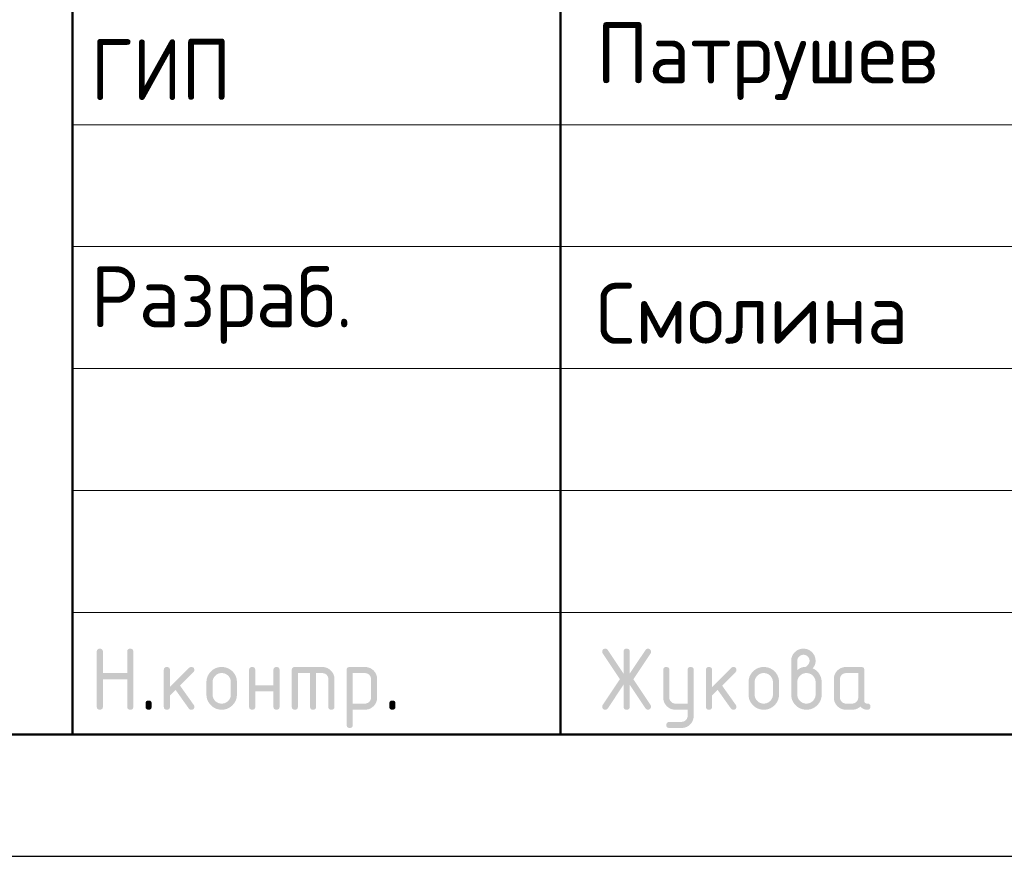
# Model space of a CAD drawing. Header units: millimetres. Extents: x 0 to 50400, y 0 to 35652.
# Tile 4 of 11: x 27340 to 32183, y 0 to 4117. Entities that reach past the tile are written whole.
import ezdxf

# ---------------------------------------------------------------- set-up
doc = ezdxf.new("R2010")
doc.units = ezdxf.units.MM
doc.layers.add('Standard', color=7, linetype='Continuous', lineweight=25)
doc.styles.add('ISOCPEUR', font='txt')

msp = doc.modelspace()

# ---------------------------------------------------------------- hatches: boundary and pattern name
at = {"layer": 'Standard', "linetype": 'Continuous', "lineweight": 25, "transparency": 33554687}
for points in [[(27718.9, 736.5), (27718.9, 1006.5), (27718.9, 1008.4), (27719.1, 1010.1), (27719.4, 1011.7), (27719.8, 1013.1), (27720.3, 1014.5), (27721, 1015.7), (27721.7, 1016.9), (27722.7, 1017.8), (27723.6, 1018.7), (27724.8, 1019.4), (27725.9, 1020.1), (27727.4, 1020.6), (27728.8, 1021.1), (27730.4, 1021.3), (27732, 1021.5), (27733.9, 1021.5), (27735.8, 1021.5), (27737.4, 1021.3), (27739.1, 1021.1), (27740.5, 1020.6), (27741.9, 1020.1), (27743.1, 1019.4), (27744.3, 1018.7), (27745.2, 1017.8), (27746.1, 1016.9), (27746.8, 1015.7), (27747.5, 1014.5), (27748, 1013.1), (27748.5, 1011.7), (27748.7, 1010.1), (27749, 1008.4), (27749, 1006.6), (27749, 901.6), (27868.6, 901.6), (27868.6, 1006.6), (27868.6, 1008.4), (27868.9, 1010.1), (27869.1, 1011.7), (27869.6, 1013.1), (27870, 1014.5), (27870.7, 1015.7), (27871.4, 1016.9), (27872.4, 1017.8), (27873.3, 1018.7), (27874.5, 1019.4), (27875.7, 1020.1), (27877.1, 1020.6), (27878.5, 1021.1), (27880.1, 1021.3), (27881.8, 1021.5), (27883.6, 1021.5), (27885.5, 1021.5), (27887.2, 1021.3), (27888.8, 1021.1), (27890.2, 1020.6), (27891.6, 1020.1), (27892.8, 1019.4), (27894, 1018.7), (27894.9, 1017.8), (27895.9, 1016.9), (27896.6, 1015.7), (27897.3, 1014.5), (27897.7, 1013.1), (27898.2, 1011.7), (27898.4, 1010.1), (27898.7, 1008.4), (27898.7, 1006.5), (27898.7, 736.5), (27898.7, 734.7), (27898.4, 733), (27898.2, 731.4), (27897.7, 730), (27897.3, 728.6), (27896.6, 727.4), (27895.9, 726.2), (27894.9, 725.3), (27894, 724.4), (27892.8, 723.7), (27891.6, 723), (27890.2, 722.5), (27888.8, 722), (27887.2, 721.8), (27885.5, 721.5), (27883.6, 721.5), (27881.8, 721.5), (27880.1, 721.8), (27878.5, 722), (27877.1, 722.5), (27875.7, 723), (27874.5, 723.7), (27873.3, 724.4), (27872.4, 725.3), (27871.4, 726.2), (27870.7, 727.4), (27870, 728.6), (27869.6, 730), (27869.1, 731.4), (27868.9, 733), (27868.6, 734.7), (27868.6, 736.5), (27868.6, 871.5), (27749, 871.5), (27749, 736.5), (27749, 734.7), (27748.7, 733), (27748.5, 731.4), (27748, 730), (27747.5, 728.6), (27746.8, 727.4), (27746.1, 726.2), (27745.2, 725.3), (27744.3, 724.4), (27743.1, 723.7), (27741.9, 723), (27740.5, 722.5), (27739.1, 722), (27737.4, 721.8), (27735.8, 721.5), (27733.9, 721.5), (27732, 721.5), (27730.4, 721.8), (27728.8, 722), (27727.4, 722.5), (27725.9, 723), (27724.8, 723.7), (27723.6, 724.4), (27722.7, 725.3), (27721.7, 726.2), (27721, 727.4), (27720.3, 728.6), (27719.8, 730), (27719.4, 731.4), (27719.1, 733), (27718.9, 734.7)], [(30310.2, 844.4), (30232.8, 728.1), (30231.7, 726.5), (30230.4, 725.2), (30229, 724), (30227.4, 723.2), (30225.8, 722.4), (30224, 721.9), (30222.1, 721.5), (30220, 721.5), (30218.2, 721.5), (30216.6, 721.8), (30215, 722), (30213.6, 722.5), (30212.2, 723), (30211, 723.8), (30209.9, 724.5), (30209, 725.5), (30208, 726.4), (30207.4, 727.7), (30206.7, 728.9), (30206.2, 730.4), (30205.7, 731.8), (30205.5, 733.5), (30205.3, 735.2), (30205.3, 737.2), (30205.3, 739.1), (30205.9, 741.1), (30206.5, 743), (30207.8, 744.9), (30292.1, 871.4), (30207.8, 997.9), (30206.5, 999.9), (30205.9, 1001.8), (30205.3, 1003.8), (30205.3, 1005.9), (30205.3, 1007.8), (30205.5, 1009.5), (30205.7, 1011.3), (30206.2, 1012.7), (30206.7, 1014.2), (30207.4, 1015.4), (30208.1, 1016.6), (30209, 1017.6), (30210, 1018.6), (30211.1, 1019.3), (30212.3, 1020.1), (30213.7, 1020.6), (30215.1, 1021), (30216.8, 1021.3), (30218.4, 1021.5), (30220.3, 1021.5), (30222.3, 1021.5), (30224, 1021.1), (30225.8, 1020.7), (30227.4, 1019.8), (30228.9, 1019), (30230.3, 1017.7), (30231.6, 1016.4), (30232.8, 1014.7), (30310.2, 898.7), (30310.2, 1006.5), (30310.2, 1008.4), (30310.5, 1010.1), (30310.7, 1011.7), (30311.2, 1013.1), (30311.7, 1014.5), (30312.4, 1015.7), (30313.1, 1016.9), (30314, 1017.8), (30314.9, 1018.7), (30316.1, 1019.4), (30317.3, 1020.1), (30318.7, 1020.6), (30320.1, 1021.1), (30321.8, 1021.3), (30323.4, 1021.5), (30325.3, 1021.5), (30327.2, 1021.5), (30328.8, 1021.3), (30330.4, 1021.1), (30331.8, 1020.6), (30333.3, 1020.1), (30334.4, 1019.4), (30335.6, 1018.7), (30336.5, 1017.8), (30337.5, 1016.9), (30338.2, 1015.7), (30338.9, 1014.5), (30339.4, 1013.1), (30339.8, 1011.7), (30340.1, 1010.1), (30340.3, 1008.4), (30340.3, 1006.5), (30340.3, 898.7), (30417.8, 1014.7), (30418.9, 1016.4), (30420.3, 1017.7), (30421.6, 1019), (30423.2, 1019.8), (30424.8, 1020.7), (30426.6, 1021.1), (30428.5, 1021.5), (30430.5, 1021.5), (30432, 1021.5), (30433.4, 1021.3), (30434.9, 1021), (30436.2, 1020.4), (30437.5, 1019.8), (30438.7, 1019), (30439.9, 1018.1), (30441, 1017), (30442, 1015.9), (30442.8, 1014.6), (30443.6, 1013.4), (30444.2, 1012.1), (30444.7, 1010.7), (30445, 1009.3), (30445.3, 1007.9), (30445.3, 1006.3), (30445.3, 1004.1), (30444.6, 1002), (30444, 999.9), (30442.8, 997.9), (30358.5, 871.4), (30442.8, 744.9), (30444, 743), (30444.6, 741), (30445.3, 738.9), (30445.3, 736.8), (30445.3, 735.2), (30445, 733.8), (30444.7, 732.4), (30444.2, 731), (30443.7, 729.7), (30442.9, 728.5), (30442.1, 727.2), (30441.1, 726.1), (30440, 724.9), (30438.8, 724.1), (30437.7, 723.3), (30436.4, 722.7), (30435.1, 722.1), (30433.7, 721.8), (30432.3, 721.5), (30430.7, 721.5), (30428.6, 721.5), (30426.7, 721.9), (30424.8, 722.4), (30423.2, 723.2), (30421.6, 724), (30420.2, 725.2), (30418.9, 726.5), (30417.8, 728.1), (30340.3, 844.4), (30340.3, 736.5), (30340.3, 734.7), (30340.1, 733), (30339.8, 731.4), (30339.4, 730), (30338.9, 728.6), (30338.2, 727.4), (30337.5, 726.2), (30336.5, 725.3), (30335.6, 724.4), (30334.4, 723.7), (30333.3, 723), (30331.8, 722.5), (30330.4, 722), (30328.8, 721.8), (30327.2, 721.5), (30325.3, 721.5), (30323.4, 721.5), (30321.8, 721.8), (30320.1, 722), (30318.7, 722.5), (30317.3, 723), (30316.1, 723.7), (30314.9, 724.4), (30314, 725.3), (30313.1, 726.2), (30312.4, 727.4), (30311.7, 728.6), (30311.2, 730), (30310.7, 731.4), (30310.5, 733), (30310.2, 734.7), (30310.2, 736.5)], [(28078.7, 832.8), (28173, 927.1), (28174.1, 928.1), (28175.3, 929), (28176.5, 929.8), (28177.9, 930.3), (28179.2, 930.8), (28180.6, 931.1), (28182.1, 931.4), (28183.7, 931.4), (28185.6, 931.4), (28187.2, 931.1), (28188.9, 930.9), (28190.3, 930.4), (28191.7, 930), (28192.8, 929.3), (28194, 928.6), (28195, 927.6), (28195.9, 926.7), (28196.6, 925.5), (28197.3, 924.3), (28197.8, 922.9), (28198.2, 921.5), (28198.5, 919.9), (28198.7, 918.3), (28198.7, 916.4), (28198.7, 914.9), (28198.4, 913.5), (28198.1, 912.1), (28197.6, 910.8), (28197, 909.5), (28196.1, 908.3), (28195.3, 907.1), (28194.1, 905.9), (28128.3, 840.1), (28195.7, 745.2), (28197.2, 743.1), (28198, 740.9), (28198.7, 738.7), (28198.7, 736.3), (28198.7, 734.5), (28198.5, 732.8), (28198.2, 731.2), (28197.8, 729.9), (28197.3, 728.5), (28196.6, 727.3), (28195.9, 726.2), (28195, 725.2), (28194, 724.3), (28192.8, 723.6), (28191.7, 722.9), (28190.3, 722.5), (28188.9, 722), (28187.2, 721.8), (28185.6, 721.5), (28183.7, 721.5), (28181.7, 721.5), (28179.9, 721.9), (28178.2, 722.3), (28176.6, 723.1), (28175, 723.9), (28173.7, 725.1), (28172.3, 726.3), (28171.2, 727.9), (28106.7, 818.6), (28078.7, 790.6), (28078.7, 736.5), (28078.7, 734.7), (28078.5, 733), (28078.3, 731.4), (28077.8, 730), (28077.3, 728.6), (28076.6, 727.4), (28075.9, 726.2), (28075, 725.3), (28074, 724.4), (28072.9, 723.7), (28071.7, 723), (28070.3, 722.5), (28068.9, 722), (28067.2, 721.8), (28065.6, 721.5), (28063.7, 721.5), (28061.8, 721.5), (28060.2, 721.8), (28058.5, 722), (28057.1, 722.5), (28055.7, 723), (28054.5, 723.7), (28053.4, 724.4), (28052.4, 725.3), (28051.5, 726.2), (28050.8, 727.4), (28050.1, 728.6), (28049.6, 730), (28049.2, 731.4), (28048.9, 733), (28048.7, 734.7), (28048.7, 736.5), (28048.7, 916.4), (28048.7, 918.3), (28048.9, 919.9), (28049.2, 921.5), (28049.6, 922.9), (28050.1, 924.3), (28050.8, 925.5), (28051.5, 926.7), (28052.4, 927.6), (28053.4, 928.6), (28054.5, 929.3), (28055.7, 930), (28057.1, 930.4), (28058.5, 930.9), (28060.2, 931.1), (28061.8, 931.4), (28063.7, 931.4), (28065.6, 931.4), (28067.2, 931.1), (28068.9, 930.9), (28070.3, 930.4), (28071.7, 930), (28072.9, 929.3), (28074, 928.6), (28075, 927.6), (28075.9, 926.7), (28076.6, 925.5), (28077.3, 924.3), (28077.8, 922.9), (28078.3, 921.5), (28078.5, 919.9), (28078.7, 918.3), (28078.7, 916.4)], [(28498.4, 811.4), (28498.4, 736.5), (28498.4, 734.7), (28498.2, 733), (28497.9, 731.4), (28497.5, 730), (28497, 728.6), (28496.3, 727.4), (28495.6, 726.2), (28494.6, 725.3), (28493.7, 724.4), (28492.5, 723.6), (28491.4, 723), (28489.9, 722.5), (28488.5, 722), (28486.9, 721.8), (28485.2, 721.5), (28483.4, 721.5), (28481.5, 721.5), (28479.8, 721.8), (28478.2, 722), (28476.8, 722.5), (28475.4, 723), (28474.2, 723.7), (28473, 724.4), (28472.1, 725.3), (28471.2, 726.2), (28470.5, 727.4), (28469.8, 728.6), (28469.3, 730), (28468.8, 731.4), (28468.6, 733), (28468.3, 734.7), (28468.3, 736.5), (28468.3, 916.4), (28468.3, 918.3), (28468.6, 919.9), (28468.8, 921.5), (28469.3, 922.9), (28469.8, 924.3), (28470.5, 925.5), (28471.2, 926.7), (28472.1, 927.6), (28473, 928.6), (28474.2, 929.3), (28475.4, 930), (28476.8, 930.4), (28478.2, 930.9), (28479.8, 931.1), (28481.5, 931.4), (28483.4, 931.4), (28485.2, 931.4), (28486.9, 931.1), (28488.5, 930.9), (28489.9, 930.4), (28491.4, 930), (28492.5, 929.3), (28493.7, 928.6), (28494.6, 927.6), (28495.6, 926.7), (28496.3, 925.5), (28497, 924.4), (28497.5, 923), (28497.9, 921.5), (28498.2, 919.9), (28498.4, 918.3), (28498.4, 916.4), (28498.4, 841.5), (28588, 841.5), (28588, 916.4), (28588, 918.3), (28588.2, 919.9), (28588.5, 921.5), (28589, 923), (28589.4, 924.4), (28590.1, 925.5), (28590.8, 926.7), (28591.8, 927.6), (28592.7, 928.6), (28593.9, 929.3), (28595.1, 930), (28596.5, 930.4), (28597.9, 930.9), (28599.5, 931.1), (28601.2, 931.4), (28603, 931.4), (28604.9, 931.4), (28606.6, 931.1), (28608.2, 930.9), (28609.6, 930.4), (28611, 930), (28612.2, 929.3), (28613.4, 928.6), (28614.3, 927.6), (28615.2, 926.7), (28615.9, 925.5), (28616.7, 924.3), (28617.1, 922.9), (28617.6, 921.5), (28617.8, 919.9), (28618.1, 918.3), (28618.1, 916.4), (28618.1, 736.5), (28618.1, 734.7), (28617.8, 733), (28617.6, 731.4), (28617.1, 730), (28616.7, 728.6), (28615.9, 727.4), (28615.2, 726.2), (28614.3, 725.3), (28613.4, 724.4), (28612.2, 723.7), (28611, 723), (28609.6, 722.5), (28608.2, 722), (28606.6, 721.8), (28604.9, 721.5), (28603, 721.5), (28601.2, 721.5), (28599.5, 721.8), (28597.9, 722), (28596.5, 722.5), (28595.1, 723), (28593.9, 723.6), (28592.7, 724.4), (28591.8, 725.3), (28590.8, 726.2), (28590.1, 727.4), (28589.4, 728.6), (28589, 730), (28588.5, 731.4), (28588.2, 733), (28588, 734.7), (28588, 736.5), (28588, 811.4)], [(28693.2, 931.4), (28828.1, 931.4), (28831.2, 931.4), (28834.2, 931.1), (28837.2, 930.8), (28840.1, 930.3), (28843, 929.7), (28845.7, 928.9), (28848.5, 928.1), (28851.2, 927), (28853.8, 925.9), (28856.4, 924.5), (28858.9, 923.2), (28861.3, 921.5), (28863.7, 919.9), (28866, 918), (28868.3, 916.1), (28870.5, 913.9), (28872.7, 911.7), (28874.6, 909.4), (28876.5, 907.1), (28878.2, 904.7), (28879.8, 902.3), (28881.2, 899.7), (28882.5, 897.2), (28883.6, 894.5), (28884.7, 891.9), (28885.5, 889.1), (28886.4, 886.3), (28886.9, 883.4), (28887.5, 880.6), (28887.7, 877.6), (28888, 874.5), (28888, 871.4), (28888, 736.5), (28888, 734.7), (28887.8, 733), (28887.5, 731.4), (28887.1, 730), (28886.6, 728.6), (28885.9, 727.4), (28885.2, 726.2), (28884.3, 725.3), (28883.3, 724.4), (28882.1, 723.7), (28881, 723), (28879.6, 722.5), (28878.1, 722), (28876.5, 721.8), (28874.9, 721.5), (28873, 721.5), (28871.1, 721.5), (28869.5, 721.8), (28867.8, 722), (28866.4, 722.5), (28865, 723), (28863.8, 723.6), (28862.7, 724.4), (28861.7, 725.3), (28860.8, 726.2), (28860.1, 727.4), (28859.4, 728.6), (28858.9, 730), (28858.4, 731.4), (28858.2, 733), (28857.9, 734.7), (28857.9, 736.5), (28857.9, 871.4), (28857.9, 874.5), (28857.4, 877.5), (28856.9, 880.4), (28855.8, 883.1), (28854.7, 885.7), (28853.1, 888.1), (28851.5, 890.5), (28849.3, 892.7), (28847.2, 894.8), (28844.8, 896.5), (28842.4, 898.1), (28839.7, 899.2), (28837.1, 900.2), (28834.1, 900.8), (28831.2, 901.3), (28828, 901.3), (28798.1, 901.3), (28798.1, 736.5), (28798.1, 734.7), (28797.9, 733), (28797.6, 731.4), (28797.2, 730), (28796.7, 728.6), (28796, 727.4), (28795.3, 726.2), (28794.4, 725.3), (28793.4, 724.4), (28792.3, 723.6), (28791.1, 723), (28789.7, 722.5), (28788.3, 722), (28786.6, 721.8), (28785, 721.5), (28783.1, 721.5), (28781.2, 721.5), (28779.6, 721.8), (28777.9, 722), (28776.5, 722.5), (28775.1, 723), (28773.9, 723.6), (28772.8, 724.4), (28771.8, 725.3), (28770.9, 726.2), (28770.2, 727.4), (28769.5, 728.6), (28769, 730), (28768.5, 731.4), (28768.3, 733), (28768.1, 734.7), (28768.1, 736.5), (28768.1, 901.3), (28708.2, 901.3), (28708.2, 736.5), (28708.2, 734.7), (28708, 733), (28707.8, 731.4), (28707.3, 730), (28706.8, 728.6), (28706.1, 727.4), (28705.4, 726.2), (28704.5, 725.3), (28703.5, 724.4), (28702.4, 723.6), (28701.2, 723), (28699.8, 722.5), (28698.4, 722), (28696.7, 721.8), (28695.1, 721.5), (28693.2, 721.5), (28691.3, 721.5), (28689.7, 721.8), (28688, 722), (28686.6, 722.5), (28685.2, 723), (28684, 723.7), (28682.9, 724.4), (28681.9, 725.3), (28681, 726.2), (28680.3, 727.4), (28679.6, 728.6), (28679.1, 730), (28678.7, 731.4), (28678.4, 733), (28678.2, 734.7), (28678.2, 736.5), (28678.2, 916.4), (28678.2, 918.3), (28678.4, 919.9), (28678.6, 921.5), (28679.1, 922.9), (28679.6, 924.3), (28680.3, 925.5), (28681, 926.7), (28681.9, 927.6), (28682.9, 928.6), (28684, 929.3), (28685.2, 930), (28686.6, 930.4), (28688, 930.9), (28689.6, 931.1), (28691.3, 931.4)], [(30625, 691.2), (30625, 721.5), (30565.2, 721.5), (30562, 721.5), (30559, 721.8), (30556, 722.1), (30553.1, 722.6), (30550.2, 723.2), (30547.4, 724), (30544.6, 724.8), (30542, 725.9), (30539.3, 727), (30536.8, 728.4), (30534.2, 729.7), (30531.8, 731.4), (30529.4, 733), (30527.1, 734.9), (30524.8, 736.8), (30522.7, 739), (30520.5, 741.2), (30518.6, 743.5), (30516.7, 745.8), (30515.1, 748.2), (30513.5, 750.7), (30512.1, 753.2), (30510.7, 755.7), (30509.7, 758.4), (30508.6, 761), (30507.8, 763.8), (30507, 766.6), (30506.4, 769.5), (30505.9, 772.4), (30505.6, 775.4), (30505.3, 778.4), (30505.3, 781.5), (30505.3, 916.4), (30505.3, 918.3), (30505.6, 919.9), (30505.8, 921.5), (30506.3, 922.9), (30506.7, 924.3), (30507.4, 925.5), (30508.1, 926.7), (30509.1, 927.6), (30510, 928.6), (30511.2, 929.3), (30512.4, 930), (30513.8, 930.4), (30515.2, 930.9), (30516.8, 931.1), (30518.5, 931.4), (30520.4, 931.4), (30522.2, 931.4), (30523.9, 931.1), (30525.5, 930.9), (30526.9, 930.4), (30528.3, 930), (30529.5, 929.3), (30530.7, 928.6), (30531.6, 927.6), (30532.6, 926.7), (30533.3, 925.5), (30534, 924.4), (30534.4, 923), (30534.9, 921.5), (30535.2, 919.9), (30535.4, 918.3), (30535.4, 916.4), (30535.4, 781.6), (30535.4, 778.5), (30535.9, 775.6), (30536.5, 772.8), (30537.6, 770.2), (30538.7, 767.5), (30540.4, 765.1), (30542, 762.7), (30544.2, 760.4), (30546.4, 758.2), (30548.8, 756.6), (30551.2, 754.9), (30553.9, 753.8), (30556.5, 752.7), (30559.4, 752.2), (30562.2, 751.6), (30565.3, 751.6), (30625, 751.6), (30625, 916.4), (30625, 918.3), (30625.2, 919.9), (30625.5, 921.5), (30625.9, 923), (30626.4, 924.4), (30627.1, 925.5), (30627.8, 926.7), (30628.7, 927.6), (30629.7, 928.6), (30630.9, 929.3), (30632, 930), (30633.4, 930.4), (30634.9, 930.9), (30636.5, 931.1), (30638.1, 931.4), (30640, 931.4), (30641.9, 931.4), (30643.5, 931.1), (30645.2, 930.9), (30646.6, 930.4), (30648, 930), (30649.2, 929.3), (30650.4, 928.6), (30651.3, 927.6), (30652.2, 926.7), (30652.9, 925.5), (30653.6, 924.3), (30654.1, 923), (30654.6, 921.5), (30654.8, 919.9), (30655, 918.3), (30655, 916.4), (30655, 691.6), (30655, 688.5), (30654.8, 685.5), (30654.5, 682.5), (30654, 679.6), (30653.4, 676.7), (30652.6, 673.9), (30651.8, 671.2), (30650.8, 668.5), (30649.7, 665.8), (30648.4, 663.3), (30647, 660.8), (30645.4, 658.4), (30643.8, 655.9), (30642, 653.6), (30640.1, 651.3), (30637.9, 649.1), (30635.8, 646.9), (30633.5, 645), (30631.3, 643.1), (30628.9, 641.5), (30626.5, 639.9), (30624, 638.5), (30621.5, 637.1), (30618.9, 636), (30616.2, 634.9), (30613.5, 634.1), (30610.7, 633.3), (30607.9, 632.8), (30605, 632.2), (30602, 631.9), (30599, 631.7), (30595.9, 631.7), (30535.4, 631.7), (30533.5, 631.7), (30531.9, 631.9), (30530.2, 632.1), (30528.8, 632.6), (30527.4, 633.1), (30526.2, 633.8), (30525.1, 634.5), (30524.1, 635.4), (30523.2, 636.4), (30522.5, 637.5), (30521.8, 638.7), (30521.3, 640.1), (30520.9, 641.5), (30520.6, 643.2), (30520.4, 644.8), (30520.4, 646.7), (30520.4, 648.2), (30520.7, 649.6), (30521, 650.9), (30521.5, 652.3), (30522.1, 653.6), (30522.9, 654.8), (30523.8, 656), (30524.9, 657.2), (30526.1, 658.3), (30527.3, 659.2), (30528.5, 660), (30529.8, 660.6), (30531.1, 661.1), (30532.5, 661.4), (30533.9, 661.7), (30535.4, 661.7), (30595.1, 661.7), (30598.3, 661.7), (30601.2, 662.2), (30604.1, 662.8), (30606.8, 663.8), (30609.4, 664.9), (30611.8, 666.4), (30614.2, 668), (30616.4, 670.1), (30618.5, 672.2), (30620.2, 674.6), (30621.8, 676.9), (30622.8, 679.6), (30623.9, 682.2), (30624.5, 685.1), (30625, 688)], [(30745.2, 832.8), (30839.5, 927.1), (30840.6, 928.1), (30841.8, 929), (30843, 929.8), (30844.3, 930.3), (30845.7, 930.8), (30847.1, 931.1), (30848.6, 931.4), (30850.2, 931.4), (30852.1, 931.4), (30853.7, 931.1), (30855.3, 930.9), (30856.7, 930.4), (30858.2, 930), (30859.3, 929.3), (30860.5, 928.6), (30861.4, 927.6), (30862.4, 926.7), (30863.1, 925.5), (30863.8, 924.3), (30864.2, 922.9), (30864.7, 921.5), (30864.9, 919.9), (30865.2, 918.3), (30865.2, 916.4), (30865.2, 914.9), (30864.9, 913.5), (30864.6, 912.1), (30864, 910.8), (30863.5, 909.5), (30862.6, 908.3), (30861.8, 907.1), (30860.6, 905.9), (30794.8, 840.1), (30862.2, 745.2), (30863.7, 743.1), (30864.4, 740.9), (30865.2, 738.7), (30865.2, 736.3), (30865.2, 734.5), (30864.9, 732.8), (30864.7, 731.2), (30864.2, 729.9), (30863.8, 728.5), (30863.1, 727.3), (30862.4, 726.2), (30861.4, 725.2), (30860.5, 724.3), (30859.3, 723.6), (30858.2, 722.9), (30856.7, 722.5), (30855.3, 722), (30853.7, 721.8), (30852.1, 721.5), (30850.2, 721.5), (30848.2, 721.5), (30846.4, 721.9), (30844.7, 722.3), (30843.1, 723.1), (30841.5, 723.9), (30840.2, 725.1), (30838.8, 726.3), (30837.7, 727.9), (30773.2, 818.6), (30745.2, 790.6), (30745.2, 736.5), (30745.2, 734.7), (30745, 733), (30744.7, 731.4), (30744.3, 730), (30743.8, 728.6), (30743.1, 727.4), (30742.4, 726.2), (30741.5, 725.3), (30740.5, 724.4), (30739.4, 723.7), (30738.2, 723), (30736.8, 722.5), (30735.4, 722), (30733.7, 721.8), (30732.1, 721.5), (30730.2, 721.5), (30728.3, 721.5), (30726.7, 721.8), (30725, 722), (30723.6, 722.5), (30722.2, 723), (30721, 723.7), (30719.9, 724.4), (30718.9, 725.3), (30718, 726.2), (30717.3, 727.4), (30716.6, 728.6), (30716.1, 730), (30715.6, 731.4), (30715.4, 733), (30715.2, 734.7), (30715.2, 736.5), (30715.2, 916.4), (30715.2, 918.3), (30715.4, 919.9), (30715.6, 921.5), (30716.1, 922.9), (30716.6, 924.3), (30717.3, 925.5), (30718, 926.7), (30718.9, 927.6), (30719.9, 928.6), (30721, 929.3), (30722.2, 930), (30723.6, 930.4), (30725, 930.9), (30726.7, 931.1), (30728.3, 931.4), (30730.2, 931.4), (30732.1, 931.4), (30733.7, 931.1), (30735.4, 930.9), (30736.8, 930.4), (30738.2, 930), (30739.4, 929.3), (30740.5, 928.6), (30741.5, 927.6), (30742.4, 926.7), (30743.1, 925.5), (30743.8, 924.3), (30744.3, 922.9), (30744.7, 921.5), (30745, 919.9), (30745.2, 918.3), (30745.2, 916.4)], [(27958.8, 751.6), (27958.8, 753.5), (27959, 755.1), (27959.3, 756.8), (27959.7, 758.2), (27960.2, 759.6), (27960.9, 760.8), (27961.6, 761.9), (27962.5, 762.9), (27963.5, 763.8), (27964.7, 764.5), (27965.8, 765.2), (27967.2, 765.7), (27968.6, 766.2), (27970.3, 766.4), (27971.9, 766.6), (27973.8, 766.6), (27975.7, 766.6), (27977.3, 766.4), (27979, 766.2), (27980.4, 765.7), (27981.8, 765.2), (27983, 764.5), (27984.1, 763.8), (27985.1, 762.9), (27986, 761.9), (27986.7, 760.8), (27987.4, 759.6), (27987.9, 758.2), (27988.4, 756.8), (27988.6, 755.1), (27988.8, 753.5), (27988.8, 751.6), (27988.8, 736.6), (27988.8, 734.7), (27988.6, 733), (27988.4, 731.4), (27987.9, 730), (27987.4, 728.6), (27986.7, 727.4), (27986, 726.2), (27985.1, 725.3), (27984.1, 724.4), (27983, 723.7), (27981.8, 723), (27980.4, 722.5), (27979, 722), (27977.3, 721.8), (27975.7, 721.5), (27973.8, 721.5), (27971.9, 721.5), (27970.3, 721.8), (27968.6, 722), (27967.2, 722.5), (27965.8, 723), (27964.7, 723.7), (27963.5, 724.4), (27962.5, 725.3), (27961.6, 726.2), (27960.9, 727.4), (27960.2, 728.6), (27959.7, 730), (27959.3, 731.4), (27959, 733), (27958.8, 734.7), (27958.8, 736.6)], [(29158, 751.6), (29158, 753.5), (29158.2, 755.1), (29158.4, 756.8), (29158.9, 758.2), (29159.4, 759.6), (29160.1, 760.8), (29160.8, 761.9), (29161.7, 762.9), (29162.6, 763.8), (29163.8, 764.5), (29165, 765.2), (29166.4, 765.7), (29167.8, 766.2), (29169.5, 766.4), (29171.1, 766.6), (29173, 766.6), (29174.9, 766.6), (29176.5, 766.4), (29178.1, 766.2), (29179.6, 765.7), (29181, 765.2), (29182.1, 764.5), (29183.3, 763.8), (29184.3, 762.9), (29185.2, 761.9), (29185.9, 760.8), (29186.6, 759.6), (29187.1, 758.2), (29187.5, 756.8), (29187.8, 755.1), (29188, 753.5), (29188, 751.6), (29188, 736.6), (29188, 734.7), (29187.8, 733), (29187.5, 731.4), (29187.1, 730), (29186.6, 728.6), (29185.9, 727.4), (29185.2, 726.2), (29184.3, 725.3), (29183.3, 724.4), (29182.1, 723.7), (29181, 723), (29179.6, 722.5), (29178.1, 722), (29176.5, 721.8), (29174.9, 721.5), (29173, 721.5), (29171.1, 721.5), (29169.5, 721.8), (29167.8, 722), (29166.4, 722.5), (29165, 723), (29163.8, 723.7), (29162.6, 724.4), (29161.7, 725.3), (29160.8, 726.2), (29160.1, 727.4), (29159.4, 728.6), (29158.9, 730), (29158.4, 731.4), (29158.2, 733), (29158, 734.7), (29158, 736.6)]]:
    msp.add_hatch(color=7, dxfattribs=at).paths.add_polyline_path(points, flags=16)
h = msp.add_hatch(color=7, dxfattribs=at)
h.paths.add_polyline_path([(31164.9, 916.5), (31169.6, 920.2), (31174.2, 923), (31178.8, 925.9), (31183.2, 927.7), (31187.5, 929.6), (31191.7, 930.5), (31195.9, 931.5), (31199.9, 931.5), (31202.2, 931.5), (31204.4, 932.1), (31206.7, 932.8), (31208.8, 934.1), (31211, 935.4), (31213.1, 937.4), (31215.1, 939.3), (31217.1, 941.9), (31219.1, 944.4), (31220.5, 946.8), (31222, 949.3), (31222.9, 951.7), (31223.9, 954.1), (31224.4, 956.6), (31224.9, 959), (31224.9, 961.5), (31224.9, 964.6), (31224.3, 967.6), (31223.8, 970.5), (31222.7, 973.2), (31221.6, 975.8), (31220, 978.2), (31218.4, 980.7), (31216.2, 982.8), (31214.1, 985), (31211.7, 986.6), (31209.2, 988.2), (31206.6, 989.3), (31203.9, 990.4), (31201, 990.9), (31198.1, 991.5), (31194.9, 991.5), (31191.8, 991.5), (31188.9, 990.9), (31186, 990.4), (31183.3, 989.3), (31180.7, 988.2), (31178.2, 986.5), (31175.8, 984.9), (31173.6, 982.7), (31171.4, 980.5), (31169.8, 978.1), (31168.2, 975.7), (31167.1, 973), (31166, 970.4), (31165.4, 967.5), (31164.9, 964.6), (31164.9, 961.5)])
h.paths.add_polyline_path([(31239.6, 925.4), (31244.8, 923.3), (31249.4, 920.4), (31254.1, 917.7), (31258.2, 914.2), (31262.2, 910.8), (31265.8, 906.7), (31269.4, 902.6), (31272.4, 897.9), (31275.4, 893.2), (31277.7, 888.3), (31280, 883.3), (31281.5, 878.1), (31283, 873), (31283.8, 867.6), (31284.5, 862.2), (31284.5, 856.5), (31284.5, 796.5), (31284.5, 792.6), (31284.2, 788.9), (31283.9, 785.1), (31283.2, 781.5), (31282.5, 777.8), (31281.5, 774.4), (31280.4, 770.9), (31279.1, 767.6), (31277.7, 764.2), (31276, 761.1), (31274.3, 757.9), (31272.2, 754.9), (31270.2, 751.8), (31267.8, 749), (31265.4, 746.1), (31262.7, 743.4), (31259.9, 740.6), (31257, 738.2), (31254.2, 735.9), (31251.1, 733.8), (31248.1, 731.8), (31244.9, 730.1), (31241.8, 728.4), (31238.5, 727), (31235.2, 725.6), (31231.7, 724.6), (31228.2, 723.6), (31224.7, 722.9), (31221, 722.2), (31217.3, 721.9), (31213.6, 721.5), (31209.7, 721.5), (31205.8, 721.5), (31202, 721.9), (31198.2, 722.2), (31194.6, 722.9), (31191, 723.6), (31187.6, 724.6), (31184.1, 725.7), (31180.8, 727), (31177.4, 728.4), (31174.3, 730.1), (31171.1, 731.8), (31168.1, 733.9), (31165.1, 735.9), (31162.2, 738.3), (31159.3, 740.7), (31156.6, 743.5), (31153.9, 746.2), (31151.5, 749.1), (31149.1, 752), (31147.1, 755), (31145, 758), (31143.3, 761.2), (31141.6, 764.4), (31140.3, 767.7), (31138.9, 771), (31137.9, 774.5), (31136.9, 777.9), (31136.2, 781.6), (31135.5, 785.2), (31135.2, 788.9), (31134.8, 792.6), (31134.8, 796.5), (31134.8, 961.5), (31134.8, 964.7), (31135.1, 967.7), (31135.4, 970.8), (31135.9, 973.7), (31136.5, 976.6), (31137.3, 979.4), (31138.1, 982.1), (31139.2, 984.8), (31140.3, 987.5), (31141.6, 990), (31143, 992.5), (31144.6, 995), (31146.3, 997.4), (31148.2, 999.7), (31150.1, 1002), (31152.3, 1004.2), (31154.5, 1006.3), (31156.8, 1008.2), (31159.1, 1010.1), (31161.5, 1011.8), (31163.9, 1013.4), (31166.4, 1014.7), (31169, 1016.1), (31171.6, 1017.2), (31174.3, 1018.3), (31177, 1019.1), (31179.8, 1019.9), (31182.7, 1020.5), (31185.5, 1021), (31188.5, 1021.3), (31191.5, 1021.5), (31194.7, 1021.5), (31197.8, 1021.5), (31200.8, 1021.3), (31203.9, 1021), (31206.7, 1020.5), (31209.6, 1019.9), (31212.4, 1019.1), (31215.2, 1018.3), (31217.9, 1017.2), (31220.5, 1016.1), (31223, 1014.7), (31225.6, 1013.3), (31228, 1011.7), (31230.4, 1010.1), (31232.7, 1008.1), (31235, 1006.2), (31237.2, 1004), (31239.3, 1001.9), (31241.2, 999.6), (31243.1, 997.3), (31244.7, 994.8), (31246.4, 992.4), (31247.7, 989.9), (31249.1, 987.3), (31250.2, 984.7), (31251.2, 982), (31252.1, 979.2), (31252.9, 976.5), (31253.4, 973.6), (31254, 970.7), (31254.2, 967.7), (31254.5, 964.7), (31254.5, 961.5), (31254.5, 955.9), (31253.6, 950.8), (31252.6, 945.7), (31250.8, 941.1), (31248.9, 936.6), (31246.1, 932.7), (31243.4, 928.8)], flags=16)
h.paths.add_polyline_path([(31254.5, 796.6), (31254.5, 856.6), (31254.5, 861.2), (31253.7, 865.5), (31252.9, 869.9), (31251.2, 873.8), (31249.6, 877.8), (31247.2, 881.4), (31244.7, 885.1), (31241.5, 888.4), (31238.2, 891.7), (31234.6, 894.1), (31231, 896.6), (31227, 898.3), (31223.1, 899.9), (31218.7, 900.7), (31214.4, 901.6), (31209.7, 901.6), (31205, 901.6), (31200.7, 900.7), (31196.3, 899.9), (31192.4, 898.3), (31188.4, 896.6), (31184.8, 894.1), (31181.1, 891.7), (31177.9, 888.4), (31174.6, 885.1), (31172.2, 881.4), (31169.8, 877.8), (31168.1, 873.8), (31166.5, 869.9), (31165.7, 865.5), (31164.9, 861.2), (31164.9, 856.6), (31164.9, 796.6), (31164.9, 791.9), (31165.7, 787.5), (31166.5, 783.2), (31168.1, 779.2), (31169.8, 775.2), (31172.2, 771.6), (31174.6, 767.9), (31177.9, 764.7), (31181.1, 761.4), (31184.8, 758.9), (31188.4, 756.5), (31192.4, 754.9), (31196.3, 753.2), (31200.7, 752.4), (31205, 751.6), (31209.7, 751.6), (31214.4, 751.6), (31218.7, 752.4), (31223.1, 753.2), (31227, 754.9), (31231, 756.5), (31234.6, 759), (31238.2, 761.5), (31241.5, 764.8), (31244.7, 768.1), (31247.2, 771.7), (31249.6, 775.3), (31251.2, 779.3), (31252.9, 783.3), (31253.7, 787.6), (31254.5, 791.9)])
h = msp.add_hatch(color=7, dxfattribs=at)
h.paths.add_polyline_path([(28258.5, 796.5), (28258.5, 856.4), (28258.5, 860.3), (28258.8, 864.1), (28259.2, 867.8), (28259.9, 871.4), (28260.6, 875), (28261.6, 878.5), (28262.6, 881.9), (28264, 885.3), (28265.3, 888.6), (28267.1, 891.7), (28268.8, 894.9), (28270.8, 897.9), (28272.9, 901), (28275.3, 903.8), (28277.7, 906.7), (28280.4, 909.5), (28283.1, 912.2), (28286, 914.6), (28288.9, 917), (28291.9, 919.1), (28294.9, 921.1), (28298.1, 922.8), (28301.3, 924.5), (28304.6, 925.9), (28307.9, 927.3), (28311.4, 928.3), (28314.8, 929.3), (28318.4, 930), (28322, 930.7), (28325.7, 931), (28329.5, 931.4), (28333.4, 931.4), (28337.3, 931.4), (28341.1, 931), (28344.9, 930.7), (28348.5, 930), (28352.2, 929.3), (28355.6, 928.3), (28359.1, 927.3), (28362.4, 926), (28365.8, 924.6), (28368.9, 922.9), (28372.1, 921.2), (28375.1, 919.2), (28378.1, 917.1), (28381, 914.8), (28383.9, 912.4), (28386.6, 909.7), (28389.3, 907), (28391.6, 904.1), (28394, 901.3), (28396, 898.2), (28398.1, 895.2), (28399.8, 892), (28401.5, 888.9), (28402.8, 885.5), (28404.2, 882.2), (28405.2, 878.7), (28406.2, 875.2), (28406.9, 871.6), (28407.6, 868), (28407.9, 864.2), (28408.2, 860.4), (28408.2, 856.4), (28408.2, 796.5), (28408.2, 792.6), (28407.9, 788.9), (28407.5, 785.1), (28406.9, 781.5), (28406.2, 777.9), (28405.2, 774.4), (28404.1, 771), (28402.8, 767.7), (28401.4, 764.4), (28399.7, 761.2), (28398, 758), (28395.9, 755), (28393.9, 752), (28391.5, 749.1), (28389.1, 746.2), (28386.3, 743.5), (28383.6, 740.7), (28380.7, 738.3), (28377.8, 735.9), (28374.8, 733.9), (28371.8, 731.8), (28368.6, 730.1), (28365.5, 728.4), (28362.2, 727), (28358.8, 725.6), (28355.4, 724.6), (28351.9, 723.6), (28348.3, 722.9), (28344.7, 722.2), (28341, 721.9), (28337.3, 721.5), (28333.4, 721.5), (28329.5, 721.5), (28325.7, 721.9), (28322, 722.2), (28318.4, 722.9), (28314.8, 723.6), (28311.4, 724.6), (28307.9, 725.6), (28304.6, 727), (28301.3, 728.4), (28298.1, 730.1), (28294.9, 731.8), (28291.9, 733.9), (28288.9, 735.9), (28286, 738.3), (28283.1, 740.7), (28280.4, 743.5), (28277.7, 746.2), (28275.3, 749.1), (28272.9, 752), (28270.8, 755), (28268.8, 758), (28267.1, 761.2), (28265.3, 764.4), (28264, 767.7), (28262.6, 771), (28261.6, 774.4), (28260.6, 777.9), (28259.9, 781.5), (28259.2, 785.1), (28258.8, 788.9), (28258.5, 792.6)], flags=16)
h.paths.add_polyline_path([(28378.2, 796.6), (28378.2, 856.6), (28378.2, 861.2), (28377.4, 865.5), (28376.5, 869.9), (28374.9, 873.8), (28373.2, 877.8), (28370.8, 881.4), (28368.3, 885.1), (28365.1, 888.4), (28361.8, 891.7), (28358.1, 894.1), (28354.5, 896.6), (28350.6, 898.3), (28346.6, 899.9), (28342.3, 900.7), (28338, 901.6), (28333.4, 901.6), (28328.7, 901.6), (28324.4, 900.7), (28320.1, 899.9), (28316.2, 898.3), (28312.2, 896.6), (28308.6, 894.1), (28305, 891.7), (28301.7, 888.4), (28298.4, 885.1), (28295.9, 881.4), (28293.5, 877.8), (28291.8, 873.8), (28290.2, 869.9), (28289.4, 865.5), (28288.6, 861.2), (28288.6, 856.6), (28288.6, 796.6), (28288.6, 791.9), (28289.4, 787.5), (28290.2, 783.2), (28291.8, 779.2), (28293.4, 775.2), (28295.9, 771.6), (28298.3, 767.9), (28301.6, 764.7), (28304.8, 761.4), (28308.4, 758.9), (28312.1, 756.5), (28316, 754.9), (28320, 753.2), (28324.3, 752.4), (28328.7, 751.6), (28333.4, 751.6), (28338, 751.6), (28342.3, 752.4), (28346.6, 753.2), (28350.6, 754.9), (28354.5, 756.5), (28358.1, 759), (28361.8, 761.5), (28365.1, 764.8), (28368.3, 768.1), (28370.8, 771.7), (28373.2, 775.3), (28374.9, 779.3), (28376.5, 783.3), (28377.4, 787.6), (28378.2, 791.9)])
h = msp.add_hatch(color=7, dxfattribs=at)
h.paths.add_polyline_path([(28948.1, 916.4), (28948.1, 918.3), (28948.4, 919.9), (28948.6, 921.5), (28949.1, 923), (28949.5, 924.3), (28950.2, 925.5), (28950.9, 926.7), (28951.9, 927.6), (28952.8, 928.6), (28954, 929.3), (28955.1, 930), (28956.5, 930.4), (28957.9, 930.9), (28959.6, 931.1), (28961.2, 931.4), (28963.1, 931.4), (29038, 931.4), (29041.1, 931.4), (29044.1, 931.1), (29047.2, 930.8), (29050.1, 930.3), (29052.9, 929.8), (29055.7, 928.9), (29058.5, 928.1), (29061.2, 927), (29063.8, 925.9), (29066.4, 924.6), (29068.9, 923.2), (29071.3, 921.6), (29073.7, 920), (29076, 918.1), (29078.3, 916.2), (29080.5, 914), (29082.7, 911.8), (29084.6, 909.5), (29086.5, 907.2), (29088.1, 904.8), (29089.7, 902.4), (29091.1, 899.9), (29092.4, 897.3), (29093.5, 894.7), (29094.6, 892), (29095.4, 889.2), (29096.2, 886.5), (29096.8, 883.5), (29097.3, 880.6), (29097.6, 877.6), (29097.8, 874.6), (29097.8, 871.4), (29097.8, 781.5), (29097.8, 778.4), (29097.6, 775.4), (29097.3, 772.4), (29096.8, 769.5), (29096.2, 766.6), (29095.4, 763.8), (29094.6, 761), (29093.5, 758.4), (29092.4, 755.7), (29091.1, 753.2), (29089.7, 750.7), (29088.1, 748.2), (29086.5, 745.8), (29084.6, 743.5), (29082.7, 741.2), (29080.5, 739), (29078.3, 736.8), (29076, 734.9), (29073.8, 733), (29071.3, 731.4), (29068.9, 729.7), (29066.4, 728.4), (29063.9, 727), (29061.2, 725.9), (29058.6, 724.8), (29055.8, 724), (29053, 723.2), (29050.1, 722.6), (29047.2, 722.1), (29044.2, 721.8), (29041.1, 721.5), (29038, 721.5), (28978.2, 721.5), (28978.2, 646.6), (28978.2, 644.8), (28977.9, 643.1), (28977.7, 641.5), (28977.2, 640.1), (28976.8, 638.7), (28976.1, 637.5), (28975.4, 636.3), (28974.4, 635.4), (28973.5, 634.5), (28972.3, 633.8), (28971.1, 633.1), (28969.7, 632.6), (28968.3, 632.1), (28966.7, 631.9), (28965, 631.7), (28963.1, 631.7), (28961.3, 631.7), (28959.6, 631.9), (28958, 632.1), (28956.6, 632.6), (28955.2, 633.1), (28954, 633.8), (28952.8, 634.5), (28951.9, 635.4), (28950.9, 636.3), (28950.2, 637.5), (28949.5, 638.7), (28949.1, 640.1), (28948.6, 641.5), (28948.4, 643.1), (28948.1, 644.8), (28948.1, 646.6)], flags=16)
h.paths.add_polyline_path([(28978.2, 901.3), (28978.2, 751.6), (29037.9, 751.6), (29041, 751.6), (29043.9, 752.1), (29046.8, 752.7), (29049.4, 753.8), (29052.1, 754.9), (29054.5, 756.5), (29056.9, 758.1), (29059.1, 760.3), (29061.3, 762.5), (29062.9, 764.9), (29064.5, 767.4), (29065.6, 770), (29066.7, 772.7), (29067.2, 775.5), (29067.8, 778.4), (29067.8, 781.5), (29067.8, 871.4), (29067.8, 874.6), (29067.2, 877.5), (29066.7, 880.4), (29065.6, 883.1), (29064.6, 885.7), (29062.9, 888.1), (29061.3, 890.5), (29059.2, 892.7), (29057, 894.9), (29054.6, 896.5), (29052.2, 898.1), (29049.6, 899.2), (29046.9, 900.2), (29044, 900.8), (29041.1, 901.3), (29037.9, 901.3)])
h = msp.add_hatch(color=7, dxfattribs=at)
h.paths.add_polyline_path([(30925, 796.5), (30925, 856.4), (30925, 860.3), (30925.3, 864.1), (30925.7, 867.8), (30926.4, 871.4), (30927, 875), (30928.1, 878.5), (30929.1, 881.9), (30930.5, 885.3), (30931.8, 888.6), (30933.6, 891.7), (30935.3, 894.9), (30937.3, 897.9), (30939.4, 901), (30941.8, 903.8), (30944.2, 906.7), (30946.9, 909.5), (30949.6, 912.2), (30952.5, 914.6), (30955.4, 917), (30958.4, 919.1), (30961.4, 921.1), (30964.6, 922.8), (30967.8, 924.5), (30971.1, 925.9), (30974.4, 927.3), (30977.8, 928.3), (30981.3, 929.3), (30984.9, 930), (30988.5, 930.7), (30992.2, 931), (30996, 931.4), (30999.9, 931.4), (31003.8, 931.4), (31007.6, 931), (31011.4, 930.7), (31015, 930), (31018.6, 929.3), (31022.1, 928.3), (31025.6, 927.3), (31028.9, 926), (31032.2, 924.6), (31035.4, 922.9), (31038.6, 921.2), (31041.6, 919.2), (31044.6, 917.1), (31047.5, 914.8), (31050.3, 912.4), (31053, 909.7), (31055.8, 907), (31058.1, 904.1), (31060.5, 901.3), (31062.5, 898.2), (31064.6, 895.2), (31066.3, 892), (31068, 888.9), (31069.3, 885.5), (31070.7, 882.2), (31071.7, 878.7), (31072.7, 875.2), (31073.4, 871.6), (31074, 868), (31074.4, 864.2), (31074.7, 860.4), (31074.7, 856.4), (31074.7, 796.5), (31074.7, 792.6), (31074.4, 788.9), (31074, 785.1), (31073.3, 781.5), (31072.7, 777.9), (31071.6, 774.4), (31070.6, 771), (31069.2, 767.7), (31067.9, 764.4), (31066.2, 761.2), (31064.5, 758), (31062.4, 755), (31060.3, 752), (31058, 749.1), (31055.6, 746.2), (31052.8, 743.5), (31050.1, 740.7), (31047.2, 738.3), (31044.3, 735.9), (31041.3, 733.9), (31038.3, 731.8), (31035.1, 730.1), (31031.9, 728.4), (31028.6, 727), (31025.3, 725.6), (31021.9, 724.6), (31018.4, 723.6), (31014.8, 722.9), (31011.2, 722.2), (31007.5, 721.9), (31003.7, 721.5), (30999.9, 721.5), (30996, 721.5), (30992.2, 721.9), (30988.5, 722.2), (30984.9, 722.9), (30981.3, 723.6), (30977.8, 724.6), (30974.4, 725.6), (30971.1, 727), (30967.8, 728.4), (30964.6, 730.1), (30961.4, 731.8), (30958.4, 733.9), (30955.4, 735.9), (30952.5, 738.3), (30949.6, 740.7), (30946.9, 743.5), (30944.2, 746.2), (30941.8, 749.1), (30939.4, 752), (30937.3, 755), (30935.3, 758), (30933.6, 761.2), (30931.8, 764.4), (30930.5, 767.7), (30929.1, 771), (30928.1, 774.4), (30927, 777.9), (30926.4, 781.5), (30925.7, 785.1), (30925.3, 788.9), (30925, 792.6)], flags=16)
h.paths.add_polyline_path([(31044.7, 796.6), (31044.7, 856.6), (31044.7, 861.2), (31043.8, 865.5), (31043, 869.9), (31041.4, 873.8), (31039.7, 877.8), (31037.3, 881.4), (31034.8, 885.1), (31031.5, 888.4), (31028.3, 891.7), (31024.6, 894.1), (31021, 896.6), (31017.1, 898.3), (31013.1, 899.9), (31008.8, 900.7), (31004.5, 901.6), (30999.9, 901.6), (30995.2, 901.6), (30990.9, 900.7), (30986.6, 899.9), (30982.7, 898.3), (30978.7, 896.6), (30975.1, 894.1), (30971.5, 891.7), (30968.2, 888.4), (30964.9, 885.1), (30962.4, 881.4), (30960, 877.8), (30958.3, 873.8), (30956.7, 869.9), (30955.9, 865.5), (30955, 861.2), (30955, 856.6), (30955, 796.6), (30955, 791.9), (30955.9, 787.5), (30956.7, 783.2), (30958.3, 779.2), (30959.9, 775.2), (30962.4, 771.6), (30964.8, 767.9), (30968.1, 764.7), (30971.3, 761.4), (30974.9, 758.9), (30978.5, 756.5), (30982.5, 754.9), (30986.5, 753.2), (30990.8, 752.4), (30995.2, 751.6), (30999.9, 751.6), (31004.5, 751.6), (31008.8, 752.4), (31013.1, 753.2), (31017.1, 754.9), (31021, 756.5), (31024.6, 759), (31028.3, 761.5), (31031.5, 764.8), (31034.8, 768.1), (31037.3, 771.7), (31039.7, 775.3), (31041.4, 779.3), (31043, 783.3), (31043.8, 787.6), (31044.7, 791.9)])
h = msp.add_hatch(color=7, dxfattribs=at)
h.paths.add_polyline_path([(31464.3, 901.3), (31404.6, 901.3), (31401.5, 901.3), (31398.6, 900.8), (31395.7, 900.2), (31393.1, 899.1), (31390.4, 898), (31388, 896.4), (31385.6, 894.8), (31383.4, 892.6), (31381.2, 890.4), (31379.6, 888), (31378, 885.6), (31376.9, 882.9), (31375.8, 880.3), (31375.3, 877.4), (31374.7, 874.5), (31374.7, 871.4), (31374.7, 781.5), (31374.7, 778.5), (31375.3, 775.6), (31375.8, 772.8), (31376.9, 770.1), (31378, 767.5), (31379.7, 765.1), (31381.3, 762.7), (31383.5, 760.4), (31385.7, 758.2), (31388.2, 756.6), (31390.6, 754.9), (31393.2, 753.8), (31395.8, 752.7), (31398.7, 752.2), (31401.5, 751.6), (31404.6, 751.6), (31434.5, 751.6), (31437.6, 751.6), (31440.4, 752.1), (31443.3, 752.7), (31446, 753.8), (31448.6, 754.9), (31451, 756.5), (31453.4, 758.1), (31455.6, 760.3), (31457.8, 762.5), (31459.4, 764.9), (31461.1, 767.4), (31462.1, 770), (31463.2, 772.7), (31463.8, 775.5), (31464.3, 778.4), (31464.3, 781.5)])
h.paths.add_polyline_path([(31524.4, 736.5), (31524.4, 734.7), (31524.1, 733), (31523.9, 731.4), (31523.4, 730), (31523, 728.6), (31522.3, 727.4), (31521.6, 726.2), (31520.6, 725.3), (31519.7, 724.4), (31518.5, 723.7), (31517.4, 723), (31515.9, 722.5), (31514.5, 722), (31512.9, 721.8), (31511.2, 721.5), (31509.4, 721.5), (31504.2, 721.5), (31499.4, 722.5), (31494.6, 723.5), (31490.4, 725.5), (31486.1, 727.5), (31482.3, 730.5), (31478.4, 733.5), (31475.1, 737.4), (31471, 733.5), (31466.4, 730.5), (31461.7, 727.5), (31456.7, 725.5), (31451.6, 723.5), (31446, 722.5), (31440.5, 721.5), (31434.5, 721.5), (31404.6, 721.5), (31401.4, 721.5), (31398.4, 721.8), (31395.4, 722.1), (31392.4, 722.6), (31389.5, 723.2), (31386.8, 724), (31384, 724.8), (31381.3, 725.9), (31378.7, 727), (31376.1, 728.3), (31373.6, 729.7), (31371.2, 731.3), (31368.8, 732.9), (31366.5, 734.8), (31364.2, 736.7), (31362, 738.9), (31359.8, 741.1), (31357.9, 743.4), (31356, 745.7), (31354.4, 748.1), (31352.8, 750.5), (31351.4, 753), (31350.1, 755.6), (31349, 758.2), (31347.9, 760.9), (31347.1, 763.7), (31346.3, 766.5), (31345.7, 769.4), (31345.2, 772.3), (31344.9, 775.3), (31344.7, 778.3), (31344.7, 781.5), (31344.7, 871.4), (31344.7, 874.6), (31344.9, 877.6), (31345.2, 880.6), (31345.7, 883.5), (31346.3, 886.5), (31347.1, 889.2), (31347.9, 892), (31349, 894.7), (31350.1, 897.3), (31351.4, 899.9), (31352.8, 902.4), (31354.4, 904.8), (31356, 907.2), (31357.9, 909.5), (31359.8, 911.8), (31362, 914), (31364.2, 916.2), (31366.5, 918.1), (31368.8, 920), (31371.2, 921.6), (31373.6, 923.2), (31376.1, 924.6), (31378.7, 925.9), (31381.3, 927), (31384, 928.1), (31386.8, 928.9), (31389.5, 929.8), (31392.4, 930.3), (31395.4, 930.8), (31398.4, 931.1), (31401.4, 931.4), (31404.6, 931.4), (31479.4, 931.4), (31481.3, 931.4), (31482.9, 931.1), (31484.6, 930.9), (31486, 930.4), (31487.4, 930), (31488.5, 929.3), (31489.7, 928.6), (31490.6, 927.6), (31491.6, 926.7), (31492.3, 925.5), (31493, 924.3), (31493.4, 922.9), (31493.9, 921.5), (31494.1, 919.9), (31494.4, 918.3), (31494.4, 916.4), (31494.4, 766.5), (31494.4, 764.6), (31494.6, 763), (31494.9, 761.4), (31495.3, 759.9), (31495.8, 758.5), (31496.5, 757.4), (31497.2, 756.2), (31498.1, 755.3), (31499.1, 754.3), (31500.2, 753.6), (31501.4, 752.9), (31502.8, 752.5), (31504.2, 752), (31505.9, 751.8), (31507.5, 751.5), (31509.4, 751.5), (31511.2, 751.5), (31512.9, 751.3), (31514.5, 751), (31515.9, 750.6), (31517.3, 750.1), (31518.5, 749.4), (31519.7, 748.7), (31520.6, 747.8), (31521.6, 746.8), (31522.3, 745.7), (31523, 744.5), (31523.4, 743.1), (31523.9, 741.7), (31524.1, 740), (31524.4, 738.4)], flags=16)

# ---------------------------------------------------------------- linework, layer by layer
at = {"layer": 'Standard', "color": 7, "linetype": 'Continuous', "lineweight": 50, "transparency": 33554687}
for p, q in [((27600, 600), (27600, 7200)), ((30000, 600), (30000, 7200))]:
    msp.add_line(p, q, dxfattribs=at)
at = {"layer": 'Standard', "color": 7, "linetype": 'Continuous', "lineweight": 13, "transparency": 33554687}
for p, q in [((27600, 3600), (35400, 3600)), ((27600, 3000), (35400, 3000)), ((27600, 3000), (35400, 3000)), ((27600, 2400), (35400, 2400)), ((27600, 2400), (35400, 2400)), ((27600, 1800), (35400, 1800)), ((27600, 1200), (35400, 1200))]:
    msp.add_line(p, q, dxfattribs=at)
at = {"layer": 'Standard', "color": 7, "linetype": 'Continuous', "lineweight": 25, "transparency": 33554687}
msp.add_line((27600, 600), (49800, 600), dxfattribs=at)
msp.add_line((27600, 600), (49800, 600), dxfattribs=at)
msp.add_line((27600, 600), (49800, 600), dxfattribs=at)
msp.add_lwpolyline([(0, 0), (50400, 0), (50400, 35640), (0, 35640), (0, 0)], close=True, dxfattribs=at)
at = {"layer": 'Standard', "color": 7, "linetype": 'Continuous', "lineweight": 50, "transparency": 33554687}
msp.add_lwpolyline([(2400, 35040), (49800, 35040), (49800, 600), (2400, 600), (2400, 35040)], close=True, dxfattribs=at)
at = {"layer": 'Standard', "color": 7, "linetype": 'Continuous', "lineweight": 25, "transparency": 33554687}
msp.add_lwpolyline([(49800, 7200), (27600, 7200), (27600, 600), (49800, 600), (49800, 7200)], dxfattribs=at)

# ---------------------------------------------------------------- texts
at = {"layer": 'Standard', "color": 7, "linetype": 'Continuous', "lineweight": 25, "transparency": 33554687, "char_height": 300, "attachment_point": 7, "style": 'ISOCPEUR'}
for s, insert, width in [('\\W0.92;ГИП', (27688.8, 3721.5), 827.543), ('\\W0.97;Патрушев', (30175.3, 3721.5), 2004.223), ('\\W0.96;Разраб.', (27688.8, 2521.5), 1567.875), ('\\W0.96;Смолина', (30175.3, 2521.5), 1673.185)]:
    msp.add_mtext(s, dxfattribs=dict(at, insert=insert, width=width))

doc.saveas('drawing.dxf')
